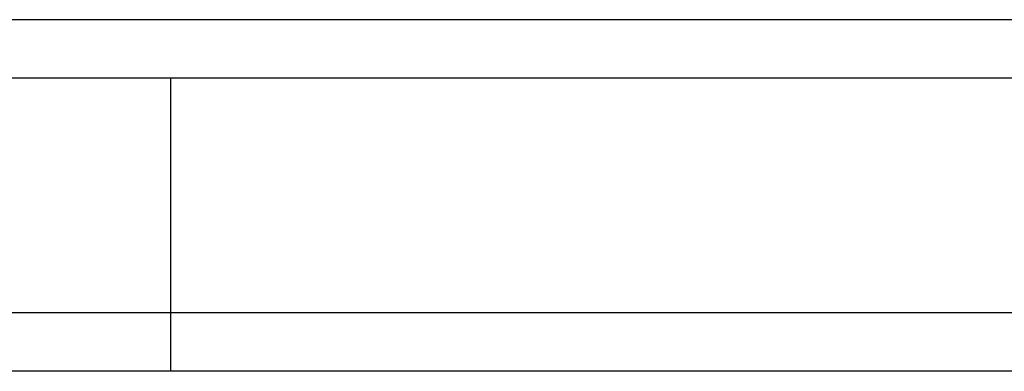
# Model space of a CAD drawing. Header units: millimetres. Extents: x 460 to 871, y 95 to 250.
# Tile 3 of 49: x 716 to 742, y 122 to 131. Entities that reach past the tile are written whole.
import ezdxf
from ezdxf.lldxf.tags import DXFTag

# ---------------------------------------------------------------- set-up
doc = ezdxf.new("R2010")
doc.units = ezdxf.units.MM
for name, color, linetype in [('2', 7, 'CONTINUOUS'), ('HID', 2, 'DASHED'), ('OUT', 3, 'CONTINUOUS')]:
    doc.layers.add(name, color=color, linetype=linetype)
tags = doc.linetypes.add('DASHED', pattern=[25.72, 12.86, -12.86]).pattern_tags.tags
tags[6:7] = [DXFTag(74, 4), DXFTag(75, 0), DXFTag(340, '0'), DXFTag(46, 0.0), DXFTag(50, 0.0), DXFTag(44, 0.0), DXFTag(45, 0.0)]
tags[4:5] = [DXFTag(74, 4), DXFTag(75, 0), DXFTag(340, '0'), DXFTag(46, 0.0), DXFTag(50, 0.0), DXFTag(44, 0.0), DXFTag(45, 0.0)]

msp = doc.modelspace()

# ---------------------------------------------------------------- linework, layer by layer
at = {"layer": '2', "color": 0, "linetype": 'Continuous'}
msp.add_line((855.691, 121.584), (610.691, 121.584), dxfattribs=at)
msp.add_open_spline([(855.691, 123.084), (661.805, 123.084)], degree=1, dxfattribs=at)
at = {"layer": 'HID', "color": 0, "ltscale": 0.2}
msp.add_line((720.191, 121.584), (720.191, 129.084), dxfattribs=at)
at = {"layer": 'OUT', "color": 0}
for p, q in [((823.691, 130.584), (700.691, 130.584)), ((823.691, 129.084), (700.691, 129.084))]:
    msp.add_line(p, q, dxfattribs=at)

doc.saveas('drawing.dxf')
